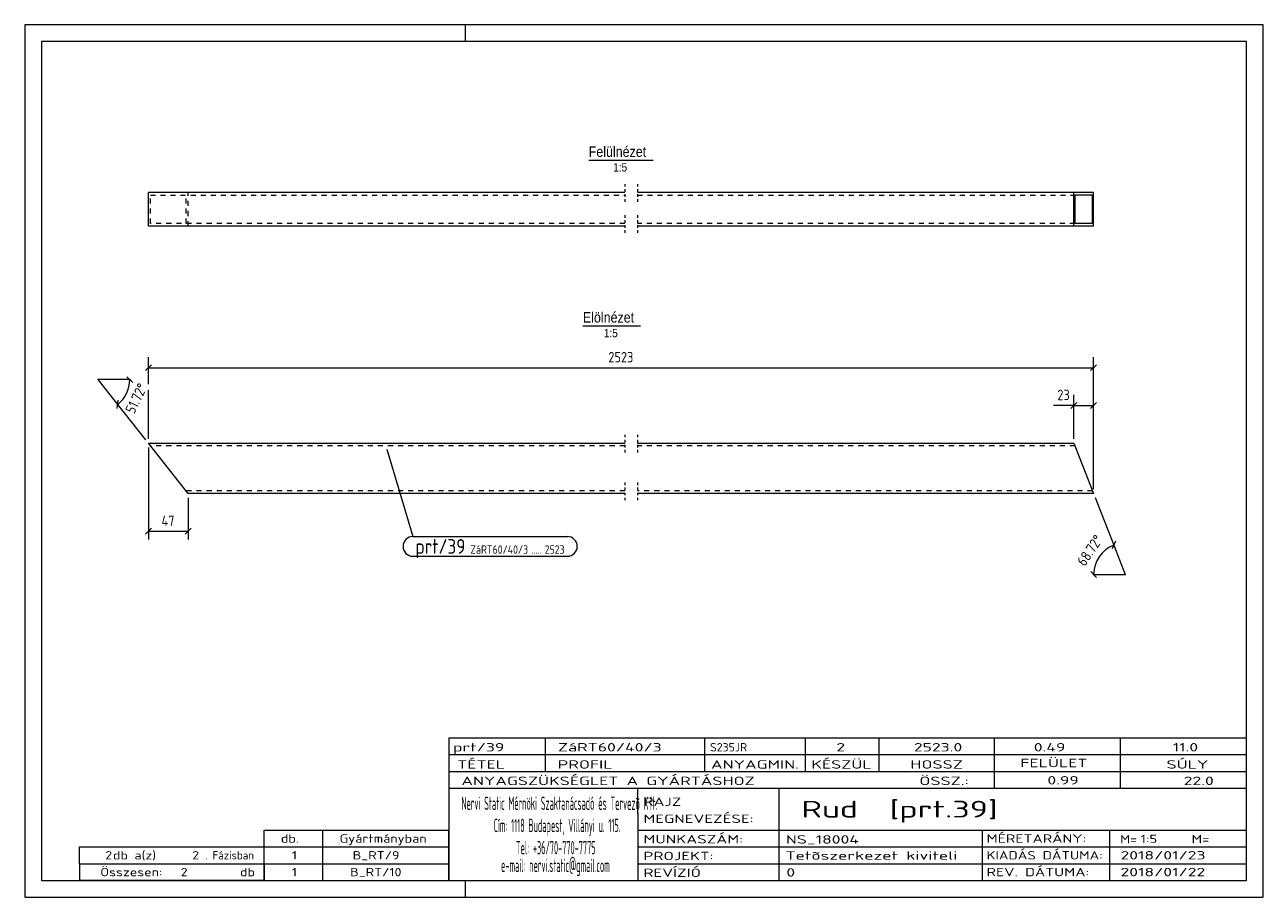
# Model space of a CAD drawing. Header units: millimetres. Extents: x 1 to 296, y 1 to 209.
import ezdxf

# ---------------------------------------------------------------- set-up
doc = ezdxf.new("R2010")
doc.units = ezdxf.units.MM
doc.header["$LTSCALE"] = 0.6
for name, pattern in [('XKITLINE00', [0]), ('XKITLINE01', [4, 1, -1, 1, -1]), ('XKITLINE02', [4, 2, -2])]:
    doc.linetypes.add(name, pattern=pattern)
for name, color, linetype, lineweight in [('DrawingSheet', 5, 'Continuous', 0), ('OtherObjectType', 1, 'Continuous', 0), ('Part', 2, 'Continuous', 0), ('PartMark', 3, 'Continuous', 0), ('Z-DIMENSIONS', 1, 'Continuous', 0)]:
    doc.layers.add(name, color=color, linetype=linetype, lineweight=lineweight)
doc.styles.add('ARIAL', font='ARIAL.TTF')
doc.styles.add('ISOCPEUR', font='ISOCPEUR.TTF')

msp = doc.modelspace()

# ---------------------------------------------------------------- linework, layer by layer
at = {"layer": 'DrawingSheet', "color": 2, "linetype": 'XKITLINE00', "lineweight": 0}
for p, q in [((296, 209), (1, 209)), ((1, 209), (1, 1)), ((106, 205), (106, 209)), ((296, 1), (296, 209)), ((106, 1), (106, 5)), ((1, 1), (296, 1))]:
    msp.add_line(p, q, dxfattribs=at)
at = {"layer": 'DrawingSheet', "color": 3, "linetype": 'XKITLINE00', "lineweight": 0}
for p, q in [((292, 205), (5, 205)), ((5, 205), (5, 5)), ((292, 5), (292, 205)), ((5, 5), (292, 5))]:
    msp.add_line(p, q, dxfattribs=at)
at = {"layer": 'OtherObjectType', "color": 6, "linetype": 'XKITLINE00', "lineweight": 0}
for p, q in [((135.33, 176.75), (150.71, 176.75)), ((133.94, 137.25), (147.66, 137.25))]:
    msp.add_line(p, q, dxfattribs=at)
at = {"layer": 'OtherObjectType', "color": 7, "linetype": 'XKITLINE00', "lineweight": 0}
for p, q in [((102, 39), (292, 39)), ((102, 39), (102, 35)), ((102, 39), (292, 39)), ((125, 35), (125, 39)), ((163, 35), (163, 39)), ((187, 35), (187, 39)), ((204.5, 35), (204.5, 39)), ((232, 35), (232, 39)), ((262, 35), (262, 39)), ((292, 35), (292, 39)), ((102, 35), (292, 35)), ((102, 35), (102, 5)), ((102, 35), (292, 35)), ((125, 31), (125, 35)), ((163, 31), (163, 35)), ((187, 31), (187, 35)), ((204.5, 31), (204.5, 35)), ((232, 31), (232, 35)), ((262, 31), (262, 35)), ((292, 31), (292, 35)), ((102, 31), (292, 31)), ((232, 27), (232, 31)), ((262, 27), (262, 31)), ((292, 27), (292, 31)), ((102, 27), (292, 27)), ((147, 21), (147, 27)), ((180.7, 17), (180.7, 27)), ((292, 21), (292, 27)), ((147, 21), (147, 5)), ((292, 17), (292, 21)), ((58, 17), (102, 17)), ((58, 13), (58, 17)), ((72, 13), (72, 17)), ((102, 13), (102, 17)), ((147, 17), (292, 17)), ((180.7, 5), (180.7, 17)), ((229.16, 13), (229.16, 17)), ((259.5, 5), (259.5, 17)), ((292, 13), (292, 17)), ((14, 9), (14, 13)), ((14, 13), (58, 13)), ((14, 13), (58, 13)), ((58, 9), (58, 13)), ((58, 13), (102, 13)), ((58, 9), (58, 13)), ((72, 9), (72, 13)), ((102, 9), (102, 13)), ((147, 13), (292, 13)), ((229.16, 5), (229.16, 13)), ((292, 9), (292, 13)), ((14, 9), (58, 9)), ((14, 9), (14, 5)), ((14, 9), (58, 9)), ((58, 9), (58, 5)), ((58, 9), (102, 9)), ((58, 5), (58, 9)), ((72, 5), (72, 9)), ((102, 5), (102, 9)), ((147, 9), (292, 9)), ((292, 5), (292, 9)), ((58, 5), (14, 5)), ((58, 5), (102, 5)), ((102, 5), (292, 5)), ((139.5, 5), (292, 5))]:
    msp.add_line(p, q, dxfattribs=at)
at = {"layer": 'Part', "color": 2, "linetype": 'XKITLINE00', "lineweight": 0}
for p, q in [((30.45, 161), (30.45, 169)), ((143.92, 169), (30.45, 169)), ((255.59, 169), (146.92, 169)), ((250.92, 161), (250.92, 169)), ((255.36, 168.4), (251.15, 168.4)), ((251.15, 168.4), (251.15, 161.6)), ((255.36, 161.6), (255.36, 168.4)), ((255.59, 161), (255.59, 169)), ((143.92, 161), (30.45, 161)), ((255.59, 161), (146.92, 161)), ((255.36, 161.6), (251.15, 161.6)), ((39.92, 97.25), (30.45, 109.25)), ((30.45, 109.25), (143.92, 109.25)), ((146.92, 109.25), (250.92, 109.25)), ((250.92, 109.25), (255.59, 97.25)), ((143.92, 97.25), (39.92, 97.25)), ((255.59, 97.25), (146.92, 97.25))]:
    msp.add_line(p, q, dxfattribs=at)
at = {"layer": 'Part', "color": 7, "linetype": 'XKITLINE02', "lineweight": 0}
for p, q in [((30.92, 161.6), (30.92, 168.4)), ((30.92, 168.4), (143.92, 168.4)), ((39.45, 161.6), (39.45, 168.4)), ((39.92, 161), (39.92, 169)), ((146.92, 168.4), (251.15, 168.4)), ((143.92, 161.6), (30.92, 161.6)), ((251.15, 161.6), (146.92, 161.6)), ((143.92, 108.65), (30.92, 108.65)), ((251.15, 108.65), (146.92, 108.65)), ((143.92, 97.85), (39.45, 97.85)), ((255.36, 97.85), (146.92, 97.85))]:
    msp.add_line(p, q, dxfattribs=at)
at = {"layer": 'Part', "color": 2, "linetype": 'XKITLINE01', "lineweight": 0}
for p, q in [((143.92, 171), (143.92, 166.4)), ((146.92, 171), (146.92, 166.4)), ((143.92, 163.6), (143.92, 159)), ((146.92, 163.6), (146.92, 159)), ((143.92, 111.25), (143.92, 106.65)), ((146.92, 111.25), (146.92, 106.65)), ((143.92, 99.85), (143.92, 95.24)), ((146.92, 99.85), (146.92, 95.24))]:
    msp.add_line(p, q, dxfattribs=at)
at = {"layer": 'PartMark', "color": 7, "linetype": 'XKITLINE00', "lineweight": 0}
for p, q in [((87.23, 107.82), (93.45, 86.99)), ((93.45, 86.99), (130.24, 86.99)), ((93.45, 82.29), (130.24, 82.29))]:
    msp.add_line(p, q, dxfattribs=at)
for centre, start, end in [((93.45, 84.64), 90, 270), ((130.24, 84.64), 270, 90)]:
    msp.add_arc(centre, 2.35, start, end, dxfattribs=at)
at = {"layer": 'Z-DIMENSIONS', "color": 7, "linetype": 'XKITLINE00', "lineweight": 0}
for p, q in [((31.16, 127.95), (29.74, 126.54)), ((30.45, 123.33), (30.45, 129.75)), ((30.45, 127.25), (255.59, 127.25)), ((256.3, 127.95), (254.89, 126.54)), ((255.59, 98.25), (255.59, 129.75)), ((26, 124.39), (18.5, 124.39)), ((23.15, 118.5), (18.5, 124.39)), ((26.71, 123.68), (25.29, 125.1)), ((30.45, 110.25), (30.45, 121.87)), ((23.03, 117.51), (23.26, 119.49)), ((29.83, 110.03), (23.15, 118.5)), ((250.92, 118.25), (246.04, 118.25)), ((250.92, 118.25), (246.04, 118.25)), ((251.63, 118.95), (250.21, 117.54)), ((250.92, 110.25), (250.92, 120.75)), ((250.92, 118.25), (255.59, 118.25)), ((256.3, 118.95), (254.89, 117.54)), ((255.59, 98.25), (255.59, 120.75)), ((30.45, 108.25), (30.45, 86.25)), ((39.92, 96.25), (39.92, 86.25)), ((255.96, 96.31), (260.38, 84.95)), ((31.16, 88.95), (29.74, 87.54)), ((40.63, 88.95), (39.21, 87.54)), ((30.45, 88.25), (39.92, 88.25)), ((260.79, 85.86), (259.98, 84.03)), ((260.38, 84.95), (263.11, 77.96)), ((254.9, 78.66), (256.31, 77.25)), ((255.61, 77.96), (263.11, 77.96))]:
    msp.add_line(p, q, dxfattribs=at)
for centre, start, end in [((18.5, 124.39), 308.2795, 0), ((263.11, 77.96), 111.2794, 180)]:
    msp.add_arc(centre, 7.5, start, end, dxfattribs=at)
at = {"layer": 'Z-DIMENSIONS', "color": 3}
for p in [(30.45, 127.25), (255.59, 127.25), (250.92, 118.25), (255.59, 118.25), (30.45, 88.25), (39.92, 88.25)]:
    msp.add_point(p, dxfattribs=at)
at = {"layer": 'Z-DIMENSIONS', "color": 7}
for p in [(18.5, 124.39), (26, 124.39), (23.15, 118.5), (260.38, 84.95), (255.61, 77.96), (263.11, 77.96)]:
    msp.add_point(p, dxfattribs=at)

# ---------------------------------------------------------------- texts
at = {"layer": 'OtherObjectType', "color": 6, "style": 'ARIAL', "width": 0.85}
for s, height, p in [('Felülnézet', 2.5, (135.33, 177.5)), ('1:5', 2, (141.17, 174)), ('Elölnézet', 2.5, (133.94, 138)), ('1:5', 2, (138.95, 134.5))]:
    msp.add_text(s, height=height, dxfattribs=at).set_placement(p)
at = {"layer": 'OtherObjectType', "color": 7, "style": 'ISOCPEUR'}
for s, height, width, p in [('prt/39', 2, 1.525501, (103, 35.76)), ('ZáRT60/40/3', 2, 1.525501, (128, 35.76)), ('S235JR', 2, 1.02, (164.22, 35.76)), ('2', 2, 1.525501, (194.32, 35.76)), ('2523.0', 2, 1.525501, (212.78, 35.76)), ('0.49', 2, 1.525501, (241.35, 35.76)), ('11.0', 2, 1.525501, (274.45, 35.76)), ('TÉTEL', 2, 1.525501, (104, 31.66)), ('PROFIL', 2, 1.525501, (127.96, 31.66)), ('ANYAGMIN.', 2, 1.525501, (164.47, 31.66)), ('KÉSZÜL', 2, 1.525501, (188.37, 31.66)), ('HOSSZ', 2, 1.525501, (211.96, 31.66)), ('FELÜLET', 2, 1.525501, (238.13, 32)), ('SÚLY', 2, 1.525501, (272.96, 31.66)), ('ANYAGSZÜKSÉGLET A GYÁRTÁSHOZ', 2, 1.525501, (105, 27.75)), ('ÖSSZ.:', 2, 1.525501, (214.1, 27.75)), ('0.99', 2, 1.525501, (244.59, 27.88)), ('22.0', 2, 1.525501, (277.06, 27.75)), ('Nervi Static Mérnöki\xa0Szaktanácsadó\xa0és\xa0Tervezõ Kft.', 3.1765, 0.403093, (105, 21.82)), ('RAJZ', 2, 1.445, (148.38, 22.78)), ('Rud  [prt.39]', 4, 1.474651, (186, 20)), ('MEGNEVEZÉSE:', 2, 1.445, (148.38, 18.72)), ('Cím:\xa01118 Budapest, Villányi u. 115.', 3.1765, 0.403093, (112.69, 16.53)), ('db.', 2, 1.211571, (62, 14)), ('Gyártmányban', 2, 1.211571, (76, 14)), ('MUNKASZÁM:', 2, 1.445, (148.38, 13.84)), ('NS_18004', 2, 1.525501, (182.28, 13.78)), ('MÉRETARÁNY:', 2, 1.36, (230.1, 14)), ('M=', 2, 1.211571, (261.91, 13.84)), ('1:5', 2, 1.275, (266.79, 13.9)), ('M=', 2, 1.275, (278.95, 13.87)), ('2', 2, 1.211571, (20.14, 10)), ('db a(z)', 2, 1.211571, (22, 10)), ('2', 2, 1.211571, (40.86, 10)), ('. Fázisban', 2, 0.935, (44, 10)), ('1', 2, 1.211571, (64.63, 10)), ('B_RT/9', 2, 1.211571, (79.1, 10)), ('Tel:\xa0+36/70-770-7775', 3.1765, 0.403093, (117.97, 11.24)), ('PROJEKT:', 2, 1.445, (148.38, 9.84)), ('Tetõszerkezet kiviteli ', 2, 1.525501, (182.2, 9.94)), ('KIADÁS DÁTUMA:', 2, 1.275, (230.1, 10)), ('2018/01/23', 2, 1.525501, (262, 10)), ('e-mail:\xa0nervi.static@gmail.com', 3.1765, 0.403093, (114.45, 7)), ('Összesen:            db', 2, 1.211571, (19, 6)), ('2', 2, 1.211571, (38.14, 6)), ('1', 2, 1.211571, (64.63, 6)), ('B_RT/10', 2, 1.211571, (78.49, 6)), ('REVÍZIÓ', 2, 1.445, (148.38, 5.84)), ('0', 2, 1.525501, (182.41, 5.92)), ('REV. DÁTUMA:', 2, 1.36, (230.1, 6)), ('2018/01/22', 2, 1.525501, (262, 6))]:
    msp.add_text(s, height=height, dxfattribs=dict(at, width=width)).set_placement(p)
at = {"layer": 'PartMark', "color": 3, "style": 'ISOCPEUR', "width": 0.85}
msp.add_text('prt/39', height=3.5, dxfattribs=at).set_placement((94.05, 82.89))
at = {"layer": 'PartMark', "color": 4, "style": 'ISOCPEUR', "width": 0.85}
for s, p in [('ZáRT60/40/3', (107.13, 82.89)), ('.....', (121.65, 82.89)), ('2523', (124.83, 82.89))]:
    msp.add_text(s, height=2, dxfattribs=at).set_placement(p)
at = {"layer": 'Z-DIMENSIONS', "color": 3, "style": 'ISOCPEUR', "width": 0.85}
for s, p in [('2523', (140.01, 128.5)), ('23', (246.97, 119.5)), ('47', (33.57, 89.5))]:
    msp.add_text(s, height=2.5, dxfattribs=at).set_placement(p)
for s, rotation, p in [('51.72°', 64.1369, (27.07, 116.05)), ('68.72°', 55.6399, (253.5, 79.71))]:
    msp.add_text(s, height=2.5, rotation=rotation, dxfattribs=at).set_placement(p)

doc.saveas('drawing.dxf')
